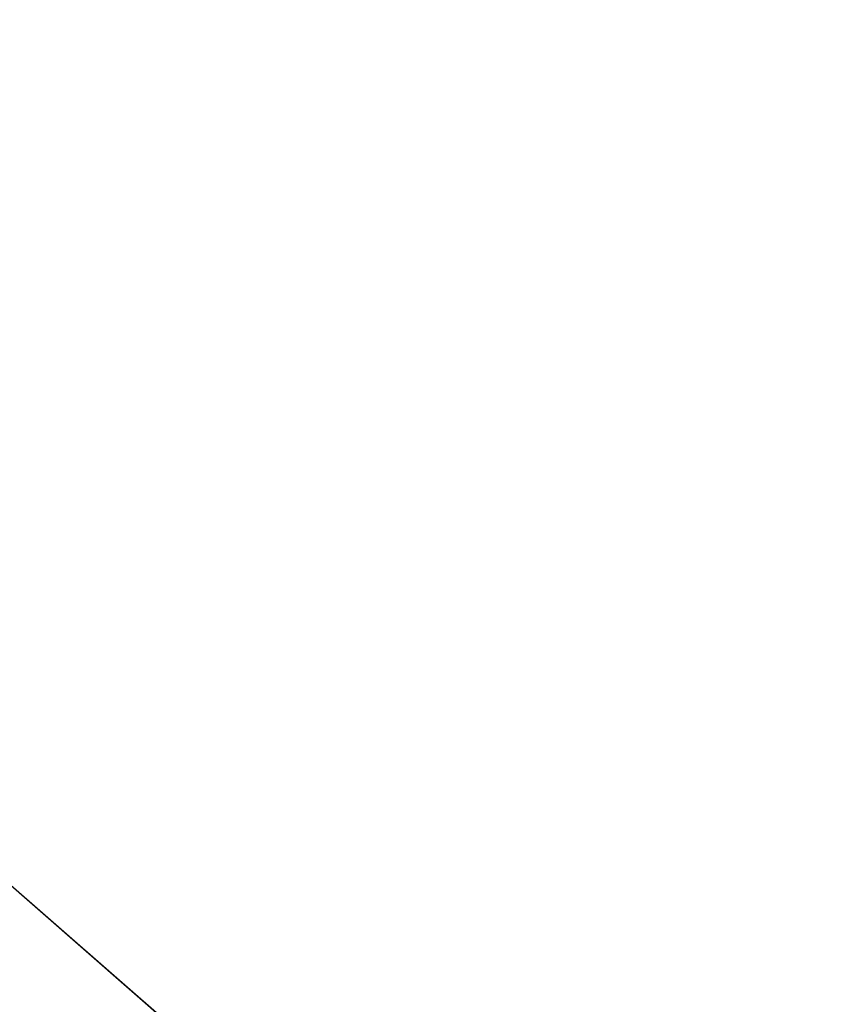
# Model space of a CAD drawing. Extents: x 5 to 504, y 5 to 504.
# Tile 108 of 256: x 242.729 to 242.873, y 237.395 to 237.568. Entities that reach past the tile are written whole.
import ezdxf

# ---------------------------------------------------------------- set-up
doc = ezdxf.new("R2010")
doc.units = 0
doc.layers.get('0').update_dxf_attribs({"color": 13, "linetype": 'CONTINUOUS'})

# ---------------------------------------------------------------- blocks, each defined once
blk = doc.blocks.new('GROUP_16')
blk.add_line((28.84322, 23.26711, 5), (24.91063, 26.70135, 5))
blk = doc.blocks.new('GROUP_17')
blk.add_line((8.88335, 3.30723, 15), (4.95075, 6.74148, 15))
blk = doc.blocks.new('GROUP_7')
for name, p in [('GROUP_16', (0, 0, 40)), ('GROUP_17', (19.95988, 19.95988, 25))]:
    blk.add_blockref(name, p)
blk = doc.blocks.new('GROUP_22')
mesh = blk.add_polyface()
corners = [(10.37824, 3.33462, 2.79904), (6.92768, 6.92768, 3), (6.39277, 6.39277, 2.79904), (10.75647, 3.98974, 3)]
mesh.append_faces([[corners[k] for k in face] for face in [(0, 1, 2), (1, 0, 3)]], dxfattribs={"vtx0": -1})
mesh = blk.add_polyface()
corners = [(6.92768, 6.92768), (10.37824, 3.33462, 0.20096), (6.39277, 6.39277, 0.20096), (10.75647, 3.98974)]
mesh.append_faces([[corners[k] for k in face] for face in [(0, 1, 2), (1, 0, 3)]], dxfattribs={"vtx0": -1})
blk = doc.blocks.new('GROUP_23')
blk.add_blockref('GROUP_22', (227.86068, 227.89839, 114.27115))
blk = doc.blocks.new('GROUP_30')
at = {"xscale": 0.4000000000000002, "yscale": 0.4000000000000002, "zscale": 0.4000000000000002}
for name, p in [('GROUP_23', (-0.571226, -0.571226, -39.90846)), ('GROUP_7', (82.542857, 82.470772, -1.2))]:
    blk.add_blockref(name, p, dxfattribs=at)
blk = doc.blocks.new('GROUP_2')
at = {"xscale": 2.5, "yscale": 2.5, "zscale": 2.5}
blk.add_blockref('GROUP_30', (3.25496, 3.00894, 100.35298), dxfattribs=at)

msp = doc.modelspace()

# ---------------------------------------------------------------- block references
msp.add_blockref('GROUP_2', (4.53896, 4.72955))

doc.saveas('drawing.dxf')
